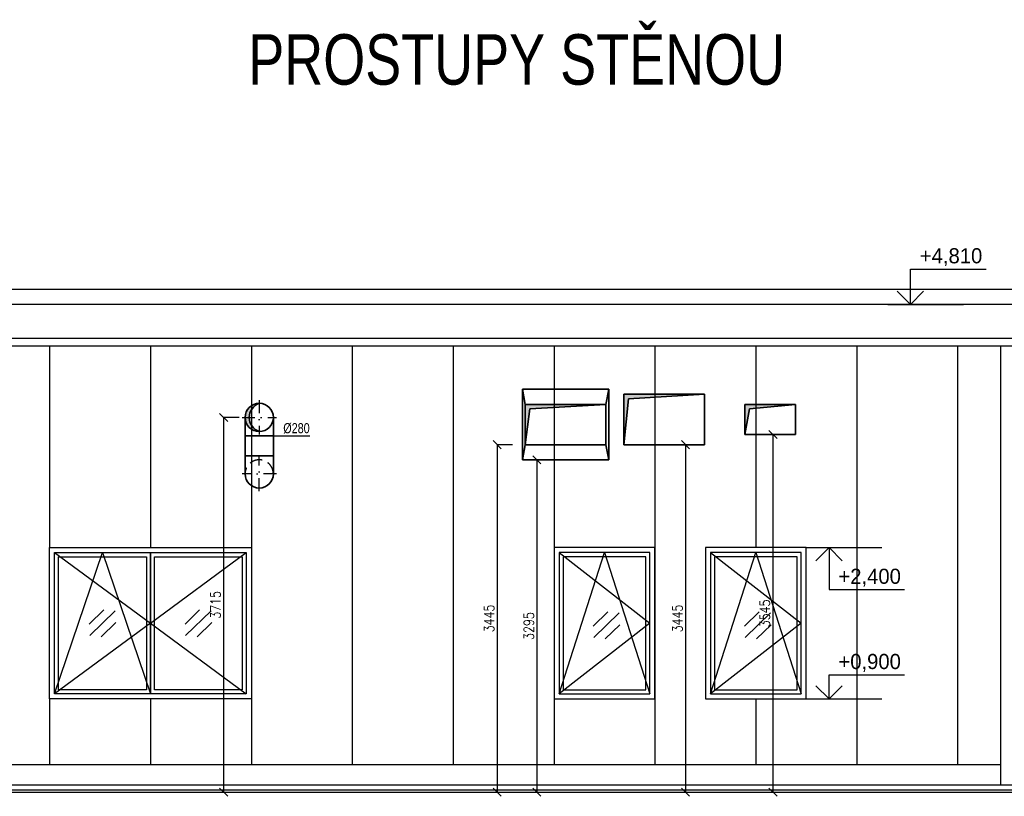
# Model space of a CAD drawing. Header units: millimetres. Extents: x 161070 to 520640, y 9197 to 248394.
# Tile 18 of 137: x 196101 to 205860, y 40440 to 48138. Entities that reach past the tile are written whole.
import ezdxf
from ezdxf.enums import TextEntityAlignment as Align

# ---------------------------------------------------------------- set-up
doc = ezdxf.new("R2010")
doc.units = ezdxf.units.MM
doc.header["$LTSCALE"] = 10
doc.linetypes.add('DASHDOT', pattern=[25.4, 12.7, -6.35, 0, -6.35])
doc.linetypes.add('DASHED', pattern=[19.05, 12.7, -6.35])
doc.layers.get('Defpoints').update_dxf_attribs({"color": 252})
doc.layers.add('Stavba', color=253, linetype='Continuous')
for name, color, linetype, lineweight in [('VZT Odvod', 5, 'Continuous', 35), ('VZT Pozice', 1, 'Continuous', 35), ('VZT Privod', 6, 'Continuous', 35), ('VZT-koty', 4, 'Continuous', 25)]:
    doc.layers.add(name, color=color, linetype=linetype, lineweight=lineweight)
doc.styles.add('laplan N', font='txt')
doc.styles.add('Romans', font='romans.shx', dxfattribs={"width": 0.8})
doc.styles.get("Standard").update_dxf_attribs({"font": 'ic-simplex.shx', "width": 0.8})
doc.dimstyles.new('Standa 50', dxfattribs={"dimtxt": 100, "dimasz": 80, "dimexe": 0, "dimexo": 30, "dimgap": 30, "dimtad": 1, "dimdec": 0, "dimrnd": 1, "dimdsep": 46, "dimtxsty": 'Romans', "dimblk": 'OBLIQUE', "dimcen": 0, "dimclrd": 256, "dimclre": 256, "dimclrt": 256, "dimadec": 0, "dimazin": 0, "dimtfac": 1, "dimtdec": 0, "dimtofl": 0, "dimtmove": 0, "dimatfit": 3, "dimldrblk": 'OBLIQUE', "dimfxl": 1, "dimtvp": 1.1, "dimtolj": 1, "dimlwd": -1, "dimlwe": -1, "dimarcsym": 0})

# ---------------------------------------------------------------- blocks, each defined once
blk = doc.blocks.new('*U3128')
at = {"linetype": 'ByBlock', "lineweight": -2, "transparency": 33554661}
blk.add_hatch(color=0, dxfattribs=at).paths.add_polyline_path([(550, 828), (150, 828), (150, 28), (195, 783)])
at = {"color": 0, "linetype": 'ByBlock', "lineweight": -2}
for p, q in [((0, 856), (0, 0)), ((0, 856), (150, 828)), ((700, 856), (0, 856)), ((550, 828), (150, 828)), ((150, 828), (150, 28)), ((150, 28), (195, 783)), ((550, 828), (195, 783)), ((550, 828), (700, 856)), ((550, 28), (550, 828)), ((700, 0), (700, 856)), ((0, 0), (150, 28)), ((0, 0), (700, 0)), ((150, 28), (550, 28)), ((550, 28), (700, 0))]:
    blk.add_line(p, q, dxfattribs=at)
blk = doc.blocks.new('_OBLIQUE')
at = {"color": 0, "linetype": 'ByBlock'}
blk.add_line((-0.5, -0.5), (0.5, 0.5), dxfattribs=at)
blk = doc.blocks.new('*D3131')
at = {"layer": 'Defpoints', "color": 0}
for p in [(201238.9, 43775.5), (201226.7, 40480.5), (201238.9, 40480.5)]:
    blk.add_point(p, dxfattribs=at)
at = {"layer": 'VZT-koty'}
for p, q in [((201208.9, 43775.5), (201226.7, 43775.5)), ((201226.7, 43775.5), (201226.7, 40480.5)), ((201208.9, 40480.5), (201226.7, 40480.5))]:
    blk.add_line(p, q, dxfattribs=at)
at = {"layer": 'VZT-koty', "xscale": 80, "yscale": 80, "zscale": 80}
for p, rotation in [((201226.7, 43775.5), 90), ((201226.7, 40480.5), 270)]:
    blk.add_blockref('_OBLIQUE', p, dxfattribs=dict(at, rotation=rotation))
at = {"layer": 'VZT-koty', "insert": (201146.7, 42128), "char_height": 100, "attachment_point": 5, "rotation": 90, "style": 'Romans'}
blk.add_mtext('\\A1;3295', dxfattribs=at)
blk = doc.blocks.new('*D3132')
at = {"layer": 'Defpoints', "color": 0}
for p in [(201016.3, 43925.5), (200833.7, 40480.5), (200845.9, 40480.5)]:
    blk.add_point(p, dxfattribs=at)
at = {"layer": 'VZT-koty'}
for p, q in [((200986.3, 43925.5), (200833.7, 43925.5)), ((200833.7, 43925.5), (200833.7, 40480.5)), ((200815.9, 40480.5), (200833.7, 40480.5))]:
    blk.add_line(p, q, dxfattribs=at)
at = {"layer": 'VZT-koty', "xscale": 80, "yscale": 80, "zscale": 80}
for p, rotation in [((200833.7, 43925.5), 90), ((200833.7, 40480.5), 270)]:
    blk.add_blockref('_OBLIQUE', p, dxfattribs=dict(at, rotation=rotation))
at = {"layer": 'VZT-koty', "insert": (200753.7, 42203), "char_height": 100, "attachment_point": 5, "rotation": 90, "style": 'Romans'}
blk.add_mtext('\\A1;3445', dxfattribs=at)
blk = doc.blocks.new('*U3133')
at = {"linetype": 'ByBlock', "transparency": 33554661}
blk.add_hatch(color=0, dxfattribs=at).paths.add_polyline_path([(800, 500), (0, 500), (0, 0), (45, 455)])
at = {"color": 0, "linetype": 'ByBlock'}
for p, q in [((800, 500), (0, 500)), ((0, 500), (0, 0)), ((45, 455), (800, 500)), ((800, 0), (800, 500)), ((0, 0), (45, 455)), ((0, 0), (800, 0))]:
    blk.add_line(p, q, dxfattribs=at)
blk = doc.blocks.new('*D3135')
at = {"layer": 'Defpoints', "color": 0}
for p in [(202712.3, 43925.5), (202700.1, 40480.5), (202712.3, 40480.5)]:
    blk.add_point(p, dxfattribs=at)
at = {"layer": 'VZT-koty'}
for p, q in [((202682.3, 43925.5), (202700.1, 43925.5)), ((202700.1, 43925.5), (202700.1, 40480.5)), ((202682.3, 40480.5), (202700.1, 40480.5))]:
    blk.add_line(p, q, dxfattribs=at)
at = {"layer": 'VZT-koty', "xscale": 80, "yscale": 80, "zscale": 80}
for p, rotation in [((202700.1, 43925.5), 90), ((202700.1, 40480.5), 270)]:
    blk.add_blockref('_OBLIQUE', p, dxfattribs=dict(at, rotation=rotation))
at = {"layer": 'VZT-koty', "insert": (202620.1, 42203), "char_height": 100, "attachment_point": 5, "rotation": 90, "style": 'Romans'}
blk.add_mtext('\\A1;3445', dxfattribs=at)
blk = doc.blocks.new('*U3142')
at = {"linetype": 'ByBlock', "transparency": 33554661}
blk.add_hatch(color=0, dxfattribs=at).paths.add_polyline_path([(500, 300), (0, 300), (0, 0), (45, 255)])
at = {"color": 0, "linetype": 'ByBlock'}
for p, q in [((500, 300), (0, 300)), ((0, 300), (0, 0)), ((45, 255), (500, 300)), ((500, 0), (500, 300)), ((0, 0), (45, 255)), ((0, 0), (500, 0))]:
    blk.add_line(p, q, dxfattribs=at)
blk = doc.blocks.new('*D3144')
at = {"layer": 'Defpoints', "color": 0}
for p in [(203579, 44025.5), (203566.8, 40480.5), (203579, 40480.5)]:
    blk.add_point(p, dxfattribs=at)
at = {"layer": 'VZT-koty'}
for p, q in [((203549, 44025.5), (203566.8, 44025.5)), ((203566.8, 44025.5), (203566.8, 40480.5)), ((203549, 40480.5), (203566.8, 40480.5))]:
    blk.add_line(p, q, dxfattribs=at)
at = {"layer": 'VZT-koty', "xscale": 80, "yscale": 80, "zscale": 80}
for p, rotation in [((203566.8, 44025.5), 90), ((203566.8, 40480.5), 270)]:
    blk.add_blockref('_OBLIQUE', p, dxfattribs=dict(at, rotation=rotation))
at = {"layer": 'VZT-koty', "insert": (203486.8, 42253), "char_height": 100, "attachment_point": 5, "rotation": 90, "style": 'Romans'}
blk.add_mtext('\\A1;3545', dxfattribs=at)
blk = doc.blocks.new('*D3537')
at = {"layer": 'Defpoints', "color": 0}
for p in [(198305.1, 44195.5), (198122.5, 40480.5), (198134.7, 40480.5)]:
    blk.add_point(p, dxfattribs=at)
at = {"layer": 'VZT-koty'}
for p, q in [((198275.1, 44195.5), (198122.5, 44195.5)), ((198122.5, 44195.5), (198122.5, 40480.5)), ((198104.7, 40480.5), (198122.5, 40480.5))]:
    blk.add_line(p, q, dxfattribs=at)
at = {"layer": 'VZT-koty', "xscale": 80, "yscale": 80, "zscale": 80}
for p, rotation in [((198122.5, 44195.5), 90), ((198122.5, 40480.5), 270)]:
    blk.add_blockref('_OBLIQUE', p, dxfattribs=dict(at, rotation=rotation))
at = {"layer": 'VZT-koty', "insert": (198042.5, 42338), "char_height": 100, "attachment_point": 5, "rotation": 90, "style": 'Romans'}
blk.add_mtext('\\A1;3715', dxfattribs=at)
blk = doc.blocks.new('*U3538', base_point=(280, 280))
at = {"transparency": 33554661}
for points in [[(140, -140, -0.317663), (230, -280), (280, -280, 0.414214)], [(280, -280), (230, -280, -0.317663), (140, -420, 0.414214)]]:
    blk.add_hatch(color=7, dxfattribs=at).paths.add_polyline_path(points)
at = {"color": 2, "linetype": 'DASHDOT', "lineweight": 25}
for p, q in [((140, 450), (140, 110)), ((-30, 280), (310, 280)), ((140, -450), (140, -110)), ((310, -280), (-30, -280))]:
    blk.add_line(p, q, dxfattribs=at)
at = {"color": 0, "linetype": 'ByBlock', "lineweight": -2}
for p, q in [((0, 99), (0, 280)), ((280, 99), (280, 280)), ((0, 0), (0, 99)), ((0, 99), (280, 99)), ((280, 99), (280, 0)), ((0, -99), (0, 0)), ((0, 0), (0, 0)), ((280, 0), (280, 0)), ((280, 0), (280, -99)), ((0, -99), (0, -280)), ((280, -99), (0, -99)), ((280, -99), (280, -280))]:
    blk.add_line(p, q, dxfattribs=at)
blk.add_circle((140, -280), 140, dxfattribs=at)
for centre, radius, start, end in [((140, 280), 140, 0, 180), ((90, -280), 148.7, 289.65382, 70.34618)]:
    blk.add_arc(centre, radius, start, end, dxfattribs=at)
at = {"color": 2, "linetype": 'DASHED', "lineweight": 25}
blk.add_arc((140, 280), 140, 180, 0, dxfattribs=at)

msp = doc.modelspace()

# ---------------------------------------------------------------- linework, layer by layer
for p, q in [((204929.1, 45315.7), (204929.1, 45666.8)), ((204929.1, 45666.8), (204929.1, 45666.8)), ((204929.1, 45666.8), (205679.1, 45666.8)), ((187447.2, 45466.7), (206147.2, 45466.7)), ((204797.9, 45447), (204929.1, 45315.7)), ((204929.1, 45315.7), (205060.4, 45447)), ((187447.2, 45316.7), (205997.2, 45316.7)), ((204704.1, 45315.7), (205454.1, 45315.7)), ((187397.2, 44981), (206147.2, 44981)), ((187397.2, 44906), (206147.2, 44906)), ((196397.2, 44906), (196397.2, 42905.5)), ((197397.2, 44906), (197397.2, 42905.5)), ((198397.2, 44906), (198397.2, 42905.5)), ((199397.2, 44906), (199397.2, 40755.5)), ((200397.2, 44906), (200397.2, 40755.5)), ((201397.2, 44906), (201397.2, 42905.5)), ((202397.2, 44906), (202397.2, 40755.5)), ((203397.2, 44906), (203397.2, 42905.5)), ((204397.2, 44906), (204397.2, 40755.5)), ((205397.2, 44906), (205397.2, 40755.5)), ((205822.2, 44906), (205822.2, 40555.5)), ((196397.2, 42905.5), (198397.2, 42905.5)), ((196397.2, 41405.5), (196397.2, 42905.5)), ((196447.2, 42855.5), (197397.2, 42855.5)), ((196447.2, 41455.5), (196447.2, 42855.5)), ((196447.2, 42855.5), (197397.2, 42155.5)), ((196447.2, 41455.5), (196922.2, 42855.5)), ((196922.2, 42855.5), (197397.2, 41455.5)), ((197397.2, 42855.5), (198347.2, 42855.5)), ((197397.2, 41455.5), (197397.2, 42855.5)), ((197397.2, 42855.5), (197397.2, 41455.5)), ((197397.2, 42155.5), (198347.2, 42855.5)), ((198347.2, 42855.5), (198347.2, 41455.5)), ((198397.2, 42905.5), (198397.2, 41405.5)), ((202397.2, 42905.5), (201397.2, 42905.5)), ((201397.2, 42905.5), (201397.2, 41405.5)), ((202347.2, 42855.5), (201447.2, 42855.5)), ((201447.2, 42855.5), (201447.2, 41455.5)), ((201447.2, 41455.5), (201897.2, 42855.5)), ((201447.2, 42855.5), (202347.2, 42155.5)), ((201897.2, 42855.5), (202347.2, 41455.5)), ((202347.2, 41455.5), (202347.2, 42855.5)), ((202397.2, 41405.5), (202397.2, 42905.5)), ((203897.2, 42905.5), (202897.2, 42905.5)), ((202897.2, 42905.5), (202897.2, 41405.5)), ((203847.2, 42855.5), (202947.2, 42855.5)), ((202947.2, 42855.5), (202947.2, 41455.5)), ((202947.2, 41455.5), (203397.2, 42855.5)), ((202947.2, 42855.5), (203847.2, 42155.5)), ((203397.2, 42855.5), (203847.2, 41455.5)), ((203847.2, 41455.5), (203847.2, 42855.5)), ((203897.2, 41405.5), (203897.2, 42905.5)), ((203897.2, 42905.5), (204647.2, 42905.5)), ((203990.9, 42774.2), (204122.2, 42905.5)), ((204122.2, 42905.5), (204253.4, 42774.2)), ((204122.2, 42905.5), (204122.2, 42490)), ((196487.2, 42815.5), (197357.2, 42815.5)), ((196487.2, 41495.5), (196487.2, 42815.5)), ((197357.2, 42815.5), (197357.2, 41495.5)), ((197437.2, 42815.5), (198307.2, 42815.5)), ((197437.2, 41495.5), (197437.2, 42815.5)), ((198307.2, 42815.5), (198307.2, 41495.5)), ((202307.2, 42815.5), (201487.2, 42815.5)), ((201487.2, 42815.5), (201487.2, 41495.5)), ((202307.2, 41495.5), (202307.2, 42815.5)), ((203807.2, 42815.5), (202987.2, 42815.5)), ((202987.2, 42815.5), (202987.2, 41495.5)), ((203807.2, 41495.5), (203807.2, 42815.5)), ((204122.2, 42490), (204122.2, 42490)), ((204122.2, 42490), (204872.1, 42490)), ((196790.4, 42147.9), (196934.4, 42288.6)), ((196795.6, 42032.9), (197048.7, 42278.1)), ((197740.4, 42147.9), (197884.4, 42288.6)), ((197745.6, 42032.9), (197998.7, 42278.1)), ((201785.4, 42127.9), (201929.4, 42268.6)), ((201790.6, 42012.9), (202043.7, 42258.1)), ((203285.4, 42127.9), (203429.4, 42268.6)), ((203290.6, 42012.9), (203543.7, 42258.1)), ((196908.9, 42021.8), (197054, 42161.6)), ((197858.9, 42021.8), (198004, 42161.6)), ((197397.2, 42155.5), (196447.2, 41455.5)), ((197397.2, 42155.5), (198347.2, 41455.5)), ((202347.2, 42155.5), (201447.2, 41455.5)), ((201903.9, 42001.8), (202049, 42141.6)), ((203847.2, 42155.5), (202947.2, 41455.5)), ((203403.9, 42001.8), (203549, 42141.6)), ((204122.2, 41405.5), (204122.2, 41645.5)), ((204122.2, 41645.5), (204122.2, 41645.5)), ((204122.2, 41645.5), (204872.1, 41645.5)), ((197357.2, 41495.5), (196487.2, 41495.5)), ((198307.2, 41495.5), (197437.2, 41495.5)), ((201487.2, 41495.5), (202307.2, 41495.5)), ((202987.2, 41495.5), (203807.2, 41495.5)), ((203990.9, 41536.7), (204122.2, 41405.5)), ((204122.2, 41405.5), (204253.4, 41536.7)), ((198397.2, 41405.5), (196397.2, 41405.5)), ((196397.2, 41405.5), (196397.2, 40755.5)), ((197397.2, 41455.5), (196447.2, 41455.5)), ((198347.2, 41455.5), (197397.2, 41455.5)), ((197397.2, 41405.5), (197397.2, 40755.5)), ((198397.2, 41405.5), (198397.2, 40755.5)), ((201397.2, 41405.5), (202397.2, 41405.5)), ((201397.2, 41405.5), (201397.2, 40755.5)), ((201447.2, 41455.5), (202347.2, 41455.5)), ((202897.2, 41405.5), (203897.2, 41405.5)), ((202947.2, 41455.5), (203847.2, 41455.5)), ((203397.2, 41405.5), (203397.2, 40755.5)), ((203897.2, 41405.5), (204647.2, 41405.5)), ((187672.2, 40755.5), (205822.2, 40755.5)), ((187397.2, 40555.5), (206697.2, 40555.5)), ((187397.2, 40505.5), (214520, 40505.5))]:
    msp.add_line(p, q)
at = {"color": 253}
msp.add_line((186647.2, 40480.5), (215270, 40480.5), dxfattribs=at)
at = {"layer": 'Stavba'}
msp.add_line((204122.2, 40505.5), (205196.9, 40505.5), dxfattribs=at)
at = {"layer": 'VZT-koty'}
msp.add_line((198615.1, 44014.5), (198975.1, 44014.5), dxfattribs=at)

# ---------------------------------------------------------------- block references
at = {"layer": 'VZT Odvod', "xscale": -1, "rotation": 89.99999999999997}
msp.add_blockref('*U3128', (201939.3, 44475.5), dxfattribs=at)
at = {"layer": 'VZT Odvod', "rotation": 180}
msp.add_blockref('*U3538', (198335.1, 43635.5), dxfattribs=at)
at = {"layer": 'VZT Privod', "rotation": 360}
for name, p in [('*U3133', (202089.6, 43925.5)), ('*U3142', (203289.6, 44025.5))]:
    msp.add_blockref(name, p, dxfattribs=at)

# ---------------------------------------------------------------- texts
at = {"style": 'laplan N'}
for s, p in [('+4,810', (205641.6, 45873.1)), ('+2,400', (204834.6, 42696.3)), ('+0,900', (204834.6, 41851.7))]:
    msp.add_text(s, height=150, dxfattribs=at).set_placement(p, align=Align.TOP_RIGHT)
at = {"layer": 'VZT Pozice', "width": 0.8}
msp.add_text('PROSTUPY STĚNOU', height=500, dxfattribs=at).set_placement((201026.2, 47494), align=Align.CENTER)
at = {"layer": 'VZT-koty', "width": 0.8}
msp.add_text('%%c280', height=100, dxfattribs=at).set_placement((198975.1, 44039.5), align=Align.RIGHT)

# ---------------------------------------------------------------- dimensions: what is measured, and where the dimension line sits
at = {"layer": 'VZT-koty'}
for base, p1, p2, picture, middle in [((198122.5, 40480.5), (198305.1, 44195.5), (198134.7, 40480.5), '*D3537', (198042.5, 42338)), ((203566.8, 40480.5), (203579, 44025.5), (203579, 40480.5), '*D3144', (203486.8, 42253)), ((200833.7, 40480.5), (201016.3, 43925.5), (200845.9, 40480.5), '*D3132', (200753.7, 42203)), ((202700.1, 40480.5), (202712.3, 43925.5), (202712.3, 40480.5), '*D3135', (202620.1, 42203)), ((201226.7, 40480.5), (201238.9, 43775.5), (201238.9, 40480.5), '*D3131', (201146.7, 42128))]:
    dim = msp.add_linear_dim(base=base, p1=p1, p2=p2, angle=90, dimstyle='Standa 50', dxfattribs=at)
    dim.commit()
    dim.dimension.update_dxf_attribs({"geometry": picture, "text_midpoint": middle})

doc.saveas('drawing.dxf')
